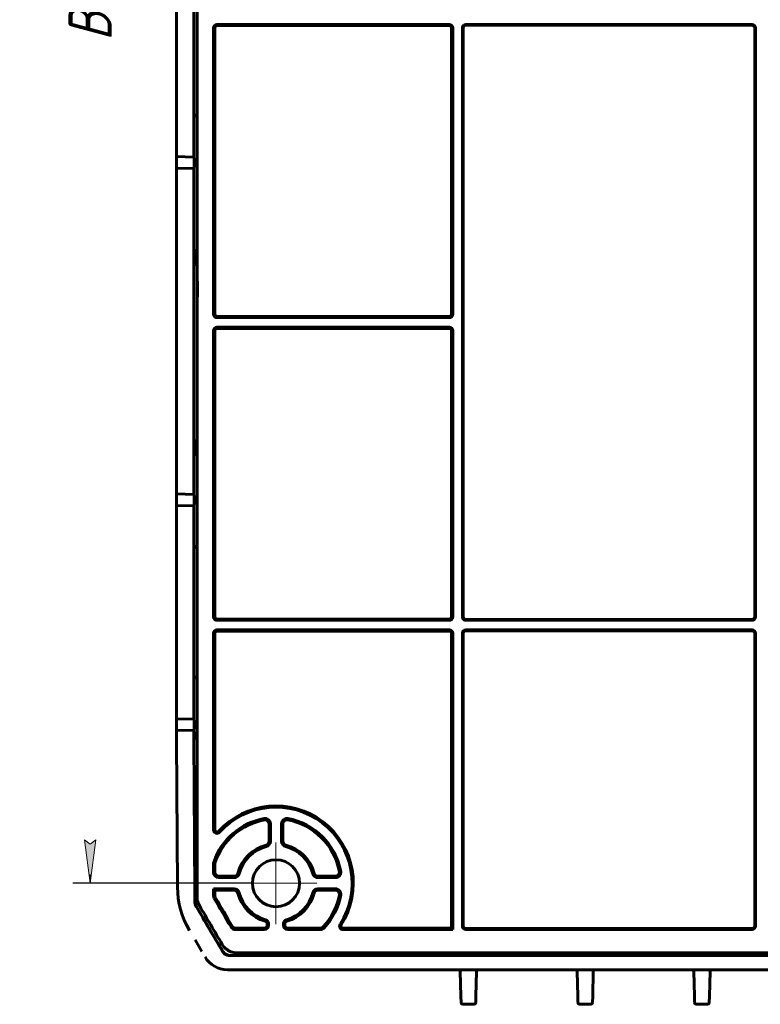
# Model space of a CAD drawing. Header units: millimetres. Extents: x 0 to 841, y 0 to 594.
# Tile 25 of 29: x 529 to 614, y 181 to 294. Entities that reach past the tile are written whole.
import ezdxf

# ---------------------------------------------------------------- set-up
doc = ezdxf.new("R2010")
doc.units = ezdxf.units.MM
for name, pattern in [('K5LT_AXLED', [19.5, 15, -1.5, 1.5, -1.5]), ('K5LT_BASIC', [0]), ('K5LT_THIN', [0])]:
    doc.linetypes.add(name, pattern=pattern)
doc.layers.add('Системный слой', color=7, linetype='Continuous')
doc.styles.add('KDIMTEXTSTYLE', font='GOST_AU.SHX', dxfattribs={"width": 0.96, "oblique": 15, "height": 5})
doc.dimstyles.new('KDIMSTYLE (1.00)', dxfattribs={"dimtxt": 5, "dimasz": 1, "dimexe": 2, "dimexo": 0, "dimgap": 1, "dimtad": 1, "dimtxsty": 'KDIMTEXTSTYLE', "dimsah": 1, "dimcen": 0, "dimdle": 1, "dimadec": 0, "dimazin": 0, "dimtfac": 0.667, "dimtmove": 0, "dimatfit": 3, "dimfxl": 1, "dimtvp": 1, "dimtolj": 1, "dimtzin": 0, "dimarcsym": 0})

# ---------------------------------------------------------------- blocks, each defined once
blk = doc.blocks.new('U5')
at = {"layer": 'Системный слой', "color": 150, "linetype": 'K5LT_BASIC', "lineweight": 60, "true_color": 0x0080ff}
for p, q in [((548.92, 211.85), (548.79, 211.54)), ((549.04, 212.15), (548.92, 211.85)), ((548.79, 211.54), (548.67, 211.24))]:
    blk.add_line(p, q, dxfattribs=at)
blk = doc.blocks.new('U11')
at = {"layer": 'Системный слой', "color": 150, "linetype": 'K5LT_BASIC', "lineweight": 60, "true_color": 0x0080ff}
for start, end in [(134.2411, 178.4403), (178.4403, 178.5), (90, 133.5388)]:
    blk.add_arc((581.56, 184.44), 0.2, start, end, dxfattribs=at)
blk = doc.blocks.new('U13')
at = {"layer": 'Системный слой', "color": 150, "linetype": 'K5LT_BASIC', "lineweight": 60, "true_color": 0x0080ff}
for p, q in [((594.89, 184.54), (594.86, 184.44)), ((594.86, 184.44), (594.86, 184.44)), ((594.96, 184.61), (594.89, 184.54)), ((595.06, 184.64), (594.96, 184.61))]:
    blk.add_line(p, q, dxfattribs=at)
blk = doc.blocks.new('U14')
at = {"layer": 'Системный слой', "color": 150, "linetype": 'K5LT_BASIC', "lineweight": 60, "true_color": 0x0080ff}
for p, q in [((548.7, 233.47), (548.7, 233.52)), ((548.7, 218.42), (548.7, 218.47))]:
    blk.add_line(p, q, dxfattribs=at)
blk = doc.blocks.new('U15')
at = {"layer": 'Системный слой', "color": 150, "linetype": 'K5LT_BASIC', "lineweight": 60, "true_color": 0x0080ff}
for p, q in [((581.39, 184.54), (581.36, 184.44)), ((581.36, 184.44), (581.36, 184.44)), ((581.46, 184.61), (581.39, 184.54)), ((581.56, 184.64), (581.46, 184.61))]:
    blk.add_line(p, q, dxfattribs=at)
blk = doc.blocks.new('U21')
at = {"layer": 'Системный слой', "color": 150, "linetype": 'K5LT_BASIC', "lineweight": 60, "true_color": 0x0080ff}
for p, q in [((549.01, 267.84), (548.98, 267.84)), ((548.98, 267.84), (548.98, 267.84)), ((549.04, 267.84), (549.01, 267.84))]:
    blk.add_line(p, q, dxfattribs=at)
blk = doc.blocks.new('U23')
at = {"layer": 'Системный слой', "color": 150, "linetype": 'K5LT_BASIC', "lineweight": 60, "true_color": 0x0080ff}
for start, end in [(134.2411, 178.4407), (178.4407, 178.5), (90, 133.5388)]:
    blk.add_arc((595.06, 184.44), 0.2, start, end, dxfattribs=at)
blk = doc.blocks.new('U24')
at = {"layer": 'Системный слой', "color": 150, "linetype": 'K5LT_BASIC', "lineweight": 60, "true_color": 0x0080ff}
for start, end in [(46.3652, 90), (2.2325, 45.0601), (1.5, 2.2003), (2.2003, 2.2325)]:
    blk.add_arc((592.78, 184.44), 0.2, start, end, dxfattribs=at)
blk = doc.blocks.new('U25')
at = {"layer": 'Системный слой', "color": 150, "linetype": 'K5LT_BASIC', "lineweight": 60, "true_color": 0x0080ff}
for p, q in [((548.74, 205.74), (548.74, 205.78)), ((548.75, 205.71), (548.74, 205.74)), ((548.75, 205.69), (548.75, 205.71)), ((548.75, 205.68), (548.75, 205.69)), ((548.75, 205.67), (548.75, 205.68)), ((548.75, 205.68), (548.75, 205.68)), ((548.77, 205.62), (548.75, 205.67)), ((548.75, 205.67), (548.75, 205.67)), ((548.75, 205.67), (548.75, 205.67)), ((548.75, 205.67), (548.75, 205.67)), ((548.75, 205.67), (548.75, 205.67)), ((548.79, 205.56), (548.77, 205.62)), ((548.81, 205.54), (548.79, 205.56)), ((548.81, 205.53), (548.81, 205.54)), ((548.82, 205.52), (548.81, 205.53)), ((548.86, 205.46), (548.82, 205.52)), ((548.82, 205.52), (548.82, 205.52)), ((548.89, 205.42), (548.86, 205.46)), ((548.91, 205.41), (548.89, 205.42)), ((548.92, 205.4), (548.91, 205.41)), ((548.93, 205.39), (548.92, 205.4)), ((549.04, 205.32), (548.93, 205.39)), ((548.93, 205.39), (548.93, 205.39))]:
    blk.add_line(p, q, dxfattribs=at)
blk = doc.blocks.new('U28')
at = {"layer": 'Системный слой', "color": 150, "linetype": 'K5LT_BASIC', "lineweight": 60, "true_color": 0x0080ff}
for start, end in [(90.0169, 178.3081), (178.3081, 178.4398), (178.4398, 178.5)]:
    blk.add_arc((581.56, 184.44), 0.2, start, end, dxfattribs=at)
blk = doc.blocks.new('U31')
at = {"layer": 'Системный слой', "color": 150, "linetype": 'K5LT_BASIC', "lineweight": 60, "true_color": 0x0080ff}
for start, end in [(90, 178.3081), (178.3081, 178.4398), (178.4398, 178.5)]:
    blk.add_arc((595.06, 184.44), 0.2, start, end, dxfattribs=at)
blk = doc.blocks.new('U32')
at = {"layer": 'Системный слой', "color": 150, "linetype": 'K5LT_BASIC', "lineweight": 60, "true_color": 0x0080ff}
for start, end in [(90, 178.4398), (178.4398, 178.5)]:
    blk.add_arc((608.56, 184.44), 0.2, start, end, dxfattribs=at)
blk = doc.blocks.new('U41')
at = {"layer": 'Системный слой', "color": 150, "linetype": 'K5LT_BASIC', "lineweight": 60, "true_color": 0x0080ff}
for start, end in [(46.3652, 90), (2.2325, 45.0601), (1.5, 2.2004), (2.2004, 2.2325)]:
    blk.add_arc((606.28, 184.44), 0.2, start, end, dxfattribs=at)
blk = doc.blocks.new('U44')
at = {"layer": 'Системный слой', "color": 150, "linetype": 'K5LT_BASIC', "lineweight": 60, "true_color": 0x0080ff}
for p, q in [((594.87, 184.5), (594.86, 184.45)), ((594.89, 184.54), (594.87, 184.5)), ((594.92, 184.58), (594.89, 184.54))]:
    blk.add_line(p, q, dxfattribs=at)
blk = doc.blocks.new('U45')
at = {"layer": 'Системный слой', "color": 150, "linetype": 'K5LT_BASIC', "lineweight": 60, "true_color": 0x0080ff}
for p, q in [((548.7, 298.52), (548.7, 298.47)), ((548.7, 283.47), (548.7, 283.42))]:
    blk.add_line(p, q, dxfattribs=at)
blk = doc.blocks.new('U52')
at = {"layer": 'Системный слой', "color": 150, "linetype": 'K5LT_BASIC', "lineweight": 60, "true_color": 0x0080ff}
for p, q in [((581.37, 184.5), (581.36, 184.45)), ((581.39, 184.54), (581.37, 184.5)), ((581.42, 184.58), (581.39, 184.54))]:
    blk.add_line(p, q, dxfattribs=at)
blk = doc.blocks.new('U57')
at = {"layer": 'Системный слой', "color": 150, "linetype": 'K5LT_BASIC', "lineweight": 60, "true_color": 0x0080ff}
for p, q in [((608.39, 184.54), (608.36, 184.44)), ((608.36, 184.44), (608.36, 184.44)), ((608.46, 184.61), (608.39, 184.54)), ((608.56, 184.64), (608.46, 184.61))]:
    blk.add_line(p, q, dxfattribs=at)
blk = doc.blocks.new('U58')
at = {"layer": 'Системный слой', "color": 150, "linetype": 'K5LT_BASIC', "lineweight": 60, "true_color": 0x0080ff}
for p, q in [((566.56, 186.44), (566.45, 186.59)), ((566.91, 186.3), (566.56, 186.44))]:
    blk.add_line(p, q, dxfattribs=at)
blk = doc.blocks.new('U65')
at = {"layer": 'Системный слой', "color": 30, "linetype": 'K5LT_AXLED', "lineweight": 18, "true_color": 0xff8000}
for q in [(558.17, 199.36), (553.45, 194.64), (558.17, 189.92), (562.89, 194.64)]:
    blk.add_line((558.17, 194.64), q, dxfattribs=at)
blk = doc.blocks.new('KDIMARROW_01')
at = {"layer": 'Системный слой'}
blk.add_hatch(color=0, dxfattribs=at).paths.add_polyline_path([(-5, -0.66), (0, 0), (-5, 0.66), (-4.5, 0)])
at = {"layer": 'Системный слой', "color": 0, "linetype": 'K5LT_THIN', "lineweight": 18}
for p, q in [((-4.5, 0), (-5, 0.66)), ((-5, 0.66), (0, 0)), ((0, 0), (-5, -0.66)), ((-5, -0.66), (-4.5, 0)), ((0, 0), (-1, 0))]:
    blk.add_line(p, q, dxfattribs=at)

msp = doc.modelspace()

# ---------------------------------------------------------------- linework, layer by layer
at = {"layer": 'Системный слой', "color": 150, "linetype": 'K5LT_BASIC', "lineweight": 60, "true_color": 0x0080ff}
for p, q in [((549.045, 193.058), (549.045, 371.52)), ((546.67, 278.657), (546.67, 303.281)), ((548.67, 278.604), (548.67, 303.333)), ((548.684, 283.419), (548.684, 298.519)), ((551.345, 293.941), (578.22, 293.941)), ((551.345, 293.801), (578.22, 293.801)), ((580.12, 293.941), (613.22, 293.941)), ((580.12, 293.839), (613.22, 293.839)), ((550.944, 293.539), (550.944, 260.439)), ((551.083, 260.439), (551.083, 293.539)), ((578.481, 293.539), (578.481, 260.439)), ((578.621, 293.539), (578.621, 260.439)), ((579.719, 225.439), (579.719, 293.539)), ((579.82, 225.439), (579.82, 293.539)), ((613.52, 293.539), (613.52, 225.439)), ((613.621, 293.539), (613.621, 225.439)), ((548.67, 283.469), (549.045, 283.469)), ((548.696, 283.219), (548.685, 283.219)), ((546.67, 278.657), (546.67, 278.425)), ((546.67, 278.657), (548.67, 278.604)), ((546.67, 278.225), (546.67, 278.425)), ((546.67, 278.225), (546.67, 277.713)), ((548.67, 278.604), (548.711, 278.372)), ((548.712, 278.173), (548.712, 277.765)), ((546.67, 277.513), (546.67, 277.713)), ((546.67, 277.513), (546.67, 277.281)), ((548.67, 277.333), (546.67, 277.281)), ((546.67, 239.657), (546.67, 277.281)), ((548.711, 277.565), (548.67, 277.333)), ((548.67, 239.604), (548.67, 277.333)), ((548.976, 267.838), (548.776, 267.764)), ((548.776, 267.564), (548.776, 266.422)), ((548.984, 266.145), (548.776, 266.222)), ((549.07, 266.144), (549.086, 262.434)), ((551.345, 260.178), (578.22, 260.178)), ((551.345, 260.038), (578.22, 260.038)), ((550.944, 258.539), (550.944, 225.439)), ((551.083, 225.439), (551.083, 258.539)), ((578.22, 258.941), (551.345, 258.941)), ((578.22, 258.801), (551.345, 258.801)), ((578.481, 258.539), (578.481, 225.439)), ((578.621, 258.539), (578.621, 225.439)), ((548.776, 245.781), (549.045, 245.881)), ((548.776, 244.439), (548.776, 245.581)), ((548.776, 244.239), (549.045, 244.139)), ((548.67, 239.604), (546.67, 239.657)), ((546.67, 239.657), (546.67, 239.425)), ((546.67, 239.225), (546.67, 239.425)), ((546.67, 239.225), (546.67, 238.713)), ((548.67, 239.604), (548.711, 239.372)), ((548.712, 239.173), (548.712, 238.765)), ((546.67, 238.513), (546.67, 238.713)), ((546.67, 238.513), (546.67, 238.281)), ((546.67, 238.281), (548.67, 238.333)), ((546.67, 213.657), (546.67, 238.281)), ((548.711, 238.565), (548.67, 238.333)), ((548.67, 213.604), (548.67, 238.333)), ((549.045, 233.469), (548.67, 233.469)), ((548.684, 233.519), (548.684, 218.419)), ((548.696, 233.718), (548.685, 233.718)), ((551.345, 225.178), (578.22, 225.178)), ((551.345, 225.038), (578.22, 225.038)), ((580.12, 225.139), (613.22, 225.139)), ((580.12, 225.038), (613.22, 225.038)), ((550.944, 223.539), (550.944, 200.809)), ((551.083, 200.809), (551.083, 223.539)), ((578.22, 223.941), (551.345, 223.941)), ((578.22, 223.801), (551.345, 223.801)), ((578.481, 223.539), (578.481, 189.428)), ((578.621, 223.539), (578.621, 189.288)), ((579.719, 189.689), (579.719, 223.539)), ((579.82, 189.689), (579.82, 223.539)), ((613.22, 223.941), (580.12, 223.941)), ((613.22, 223.839), (580.12, 223.839)), ((613.52, 223.539), (613.52, 189.689)), ((613.621, 223.539), (613.621, 189.689)), ((549.045, 218.469), (548.67, 218.469)), ((548.685, 218.219), (548.696, 218.219)), ((546.67, 213.657), (546.67, 213.425)), ((548.67, 213.604), (546.67, 213.657)), ((546.67, 213.225), (546.67, 213.425)), ((546.67, 213.225), (546.67, 212.713)), ((548.67, 213.604), (548.711, 213.372)), ((548.712, 213.173), (548.712, 212.765)), ((546.67, 212.513), (546.67, 212.713)), ((546.67, 212.513), (546.67, 212.281)), ((546.67, 212.281), (548.67, 212.333)), ((546.67, 211.299), (546.67, 212.281)), ((548.711, 212.565), (548.67, 212.333)), ((548.67, 211.241), (548.67, 212.333)), ((546.782, 194.189), (546.67, 211.167)), ((548.67, 211.238), (548.67, 211.241)), ((548.742, 205.778), (548.85, 192.419)), ((557.364, 201.527), (557.364, 199.481)), ((557.521, 201.527), (557.521, 199.481)), ((558.819, 199.481), (558.819, 201.527)), ((558.976, 199.481), (558.976, 201.527)), ((550.944, 196.9), (550.944, 195.889)), ((551.101, 195.889), (551.101, 196.9)), ((553.329, 195.445), (551.545, 195.445)), ((553.329, 195.288), (551.545, 195.288)), ((565.057, 195.445), (563.011, 195.445)), ((565.057, 195.288), (563.011, 195.288)), ((550.944, 193.991), (551.101, 193.833)), ((550.944, 193.991), (550.944, 193.195)), ((550.944, 193.991), (553.329, 193.991)), ((551.101, 193.195), (551.101, 193.833)), ((551.101, 193.833), (553.329, 193.833)), ((563.011, 193.991), (565.057, 193.991)), ((563.011, 193.833), (565.057, 193.833)), ((556.82, 189.445), (553.486, 189.445)), ((553.486, 189.288), (556.82, 189.288)), ((557.164, 189.929), (557.164, 189.789)), ((557.321, 189.929), (557.321, 189.789)), ((559.019, 189.789), (559.019, 189.929)), ((559.176, 189.789), (559.176, 189.929)), ((563.312, 189.445), (559.52, 189.445)), ((559.52, 189.288), (563.312, 189.288)), ((578.481, 189.428), (565.925, 189.428)), ((565.925, 189.288), (578.621, 189.288)), ((578.481, 189.428), (578.621, 189.288)), ((613.22, 189.389), (580.12, 189.389)), ((580.12, 189.288), (613.22, 189.288)), ((548.807, 188.082), (549.585, 186.758)), ((552.841, 186.274), (675.499, 186.274)), ((552.865, 186.295), (566.909, 186.295)), ((674.67, 186.588), (553.669, 186.588)), ((571.104, 186.443), (571.103, 186.43)), ((571.104, 186.469), (571.104, 186.469)), ((571.104, 186.469), (571.104, 186.456)), ((571.104, 186.443), (571.104, 186.443)), ((571.106, 186.521), (571.105, 186.509)), ((571.105, 186.495), (571.105, 186.482)), ((571.105, 186.495), (571.105, 186.495)), ((571.106, 186.547), (571.106, 186.535)), ((571.106, 186.547), (571.106, 186.547)), ((571.106, 186.521), (571.106, 186.521)), ((571.107, 186.588), (571.107, 186.587)), ((571.107, 186.574), (571.107, 186.561)), ((571.107, 186.574), (571.107, 186.574)), ((571.3, 186.429), (587.223, 186.429)), ((587.223, 186.47), (571.301, 186.47)), ((571.301, 186.456), (587.223, 186.456)), ((587.223, 186.443), (571.301, 186.443)), ((571.302, 186.508), (587.223, 186.508)), ((587.223, 186.496), (571.302, 186.496)), ((571.302, 186.482), (587.223, 186.482)), ((587.223, 186.548), (571.303, 186.548)), ((571.303, 186.534), (587.223, 186.534)), ((587.223, 186.522), (571.303, 186.522)), ((571.304, 186.586), (587.223, 186.586)), ((587.223, 186.574), (571.304, 186.574)), ((571.304, 186.56), (587.223, 186.56)), ((581.163, 186.364), (581.162, 186.352)), ((581.162, 186.338), (581.162, 186.338)), ((581.162, 186.338), (581.162, 186.324)), ((581.163, 186.39), (581.163, 186.39)), ((581.163, 186.39), (581.163, 186.378)), ((581.163, 186.364), (581.163, 186.364)), ((581.164, 186.416), (581.164, 186.416)), ((581.164, 186.416), (581.164, 186.404)), ((587.223, 186.323), (581.358, 186.323)), ((581.359, 186.351), (587.223, 186.351)), ((587.223, 186.339), (581.359, 186.339)), ((587.223, 186.391), (581.36, 186.391)), ((581.36, 186.377), (587.223, 186.377)), ((587.223, 186.365), (581.36, 186.365)), ((587.223, 186.417), (581.361, 186.417)), ((581.361, 186.403), (587.223, 186.403)), ((587.42, 186.587), (587.42, 186.588)), ((587.42, 186.574), (587.42, 186.574)), ((587.42, 186.561), (587.42, 186.574)), ((587.42, 186.535), (587.42, 186.547)), ((587.42, 186.547), (587.42, 186.547)), ((587.42, 186.509), (587.42, 186.521)), ((587.42, 186.521), (587.42, 186.521)), ((587.42, 186.482), (587.42, 186.495)), ((587.42, 186.495), (587.42, 186.495)), ((587.42, 186.456), (587.42, 186.469)), ((587.42, 186.469), (587.42, 186.469)), ((587.42, 186.443), (587.42, 186.443)), ((587.42, 186.43), (587.42, 186.443)), ((587.42, 186.416), (587.42, 186.416)), ((587.42, 186.404), (587.42, 186.416)), ((587.42, 186.378), (587.42, 186.39)), ((587.42, 186.39), (587.42, 186.39)), ((587.42, 186.352), (587.42, 186.364)), ((587.42, 186.364), (587.42, 186.364)), ((587.42, 186.338), (587.42, 186.338)), ((587.42, 186.324), (587.42, 186.338)), ((590.92, 186.588), (590.92, 186.587)), ((590.92, 186.574), (590.92, 186.561)), ((590.92, 186.574), (590.92, 186.574)), ((590.92, 186.547), (590.92, 186.547)), ((590.92, 186.547), (590.92, 186.535)), ((590.92, 186.521), (590.92, 186.521)), ((590.92, 186.521), (590.92, 186.509)), ((590.92, 186.495), (590.92, 186.482)), ((590.92, 186.495), (590.92, 186.495)), ((590.92, 186.469), (590.92, 186.456)), ((590.92, 186.469), (590.92, 186.469)), ((590.92, 186.443), (590.92, 186.443)), ((590.92, 186.443), (590.92, 186.43)), ((590.92, 186.416), (590.92, 186.416)), ((590.92, 186.416), (590.92, 186.404)), ((590.92, 186.39), (590.92, 186.39)), ((590.92, 186.39), (590.92, 186.378)), ((590.92, 186.364), (590.92, 186.364)), ((590.92, 186.364), (590.92, 186.352)), ((590.92, 186.338), (590.92, 186.324)), ((590.92, 186.338), (590.92, 186.338)), ((591.117, 186.586), (612.224, 186.586)), ((612.224, 186.574), (591.117, 186.574)), ((591.117, 186.56), (612.225, 186.56)), ((612.225, 186.548), (591.117, 186.548)), ((591.117, 186.534), (612.225, 186.534)), ((612.226, 186.522), (591.117, 186.522)), ((591.117, 186.508), (612.226, 186.508)), ((612.227, 186.496), (591.117, 186.496)), ((591.117, 186.482), (612.227, 186.482)), ((612.227, 186.47), (591.117, 186.47)), ((591.117, 186.456), (612.228, 186.456)), ((612.228, 186.443), (591.117, 186.443)), ((591.117, 186.429), (612.228, 186.429)), ((612.229, 186.417), (591.117, 186.417)), ((591.117, 186.403), (612.229, 186.403)), ((612.229, 186.391), (591.117, 186.391)), ((591.117, 186.377), (612.23, 186.377)), ((612.23, 186.365), (591.117, 186.365)), ((591.117, 186.351), (612.23, 186.351)), ((612.231, 186.339), (591.117, 186.339)), ((612.231, 186.323), (591.117, 186.323)), ((612.421, 186.588), (612.421, 186.587)), ((612.421, 186.574), (612.422, 186.561)), ((612.421, 186.574), (612.421, 186.574)), ((612.422, 186.547), (612.422, 186.535)), ((612.422, 186.547), (612.422, 186.547)), ((612.423, 186.521), (612.423, 186.521)), ((612.423, 186.521), (612.423, 186.509)), ((612.423, 186.495), (612.424, 186.482)), ((612.423, 186.495), (612.423, 186.495)), ((612.424, 186.469), (612.424, 186.469)), ((612.424, 186.469), (612.425, 186.456)), ((612.425, 186.443), (612.425, 186.43)), ((612.425, 186.443), (612.425, 186.443)), ((612.426, 186.416), (612.426, 186.416)), ((612.426, 186.416), (612.426, 186.404)), ((612.426, 186.39), (612.426, 186.39)), ((612.426, 186.39), (612.427, 186.378)), ((612.427, 186.364), (612.427, 186.352)), ((612.427, 186.364), (612.427, 186.364)), ((612.428, 186.338), (612.428, 186.338)), ((612.428, 186.338), (612.428, 186.324)), ((552.547, 184.639), (675.793, 184.639)), ((579.42, 184.639), (579.419, 184.639)), ((579.552, 181.594), (579.477, 184.445)), ((581.362, 184.445), (581.288, 181.594)), ((581.421, 184.639), (581.419, 184.639)), ((592.92, 184.639), (592.919, 184.639)), ((593.052, 181.594), (592.977, 184.445)), ((594.862, 184.445), (594.788, 181.594)), ((606.552, 181.594), (606.477, 184.445)), ((608.362, 184.445), (608.288, 181.594)), ((608.421, 184.639), (608.419, 184.639)), ((579.572, 180.834), (579.552, 181.594)), ((581.288, 181.594), (581.268, 180.834)), ((593.072, 180.834), (593.052, 181.594)), ((594.788, 181.594), (594.768, 180.834)), ((606.572, 180.834), (606.552, 181.594)), ((608.288, 181.594), (608.268, 180.834)), ((579.567, 181), (579.572, 180.834)), ((581.068, 180.639), (579.772, 180.639)), ((581.268, 180.834), (581.272, 181)), ((593.067, 181), (593.072, 180.834)), ((594.568, 180.639), (593.272, 180.639)), ((594.768, 180.834), (594.772, 181)), ((606.567, 181), (606.572, 180.834)), ((608.068, 180.639), (606.772, 180.639)), ((608.268, 180.834), (608.272, 181))]:
    msp.add_line(p, q, dxfattribs=at)
for centre, radius, start, end in [((551.345, 293.539), 0.401, 90, 180), ((551.345, 293.539), 0.262, 90, 180), ((578.22, 293.539), 0.401, 0, 90), ((578.22, 293.539), 0.262, 0, 90), ((580.12, 293.539), 0.401, 90, 180), ((580.12, 293.539), 0.3, 90, 180), ((613.22, 293.539), 0.401, 0, 90), ((613.22, 293.539), 0.3, 0, 90), ((551.345, 260.439), 0.401, 180, 270), ((551.345, 260.439), 0.262, 180, 270), ((578.22, 260.439), 0.262, 270, 0), ((578.22, 260.439), 0.401, 270, 0), ((551.345, 258.539), 0.401, 90, 180), ((551.345, 258.539), 0.262, 90, 180), ((578.22, 258.539), 0.401, 0, 90), ((578.22, 258.539), 0.262, 0, 90), ((551.345, 225.439), 0.401, 180, 270), ((551.345, 225.439), 0.262, 180, 270), ((578.22, 225.439), 0.401, 270, 0), ((578.22, 225.439), 0.262, 270, 0), ((580.12, 225.439), 0.401, 180, 270), ((580.12, 225.439), 0.3, 180, 270), ((613.22, 225.439), 0.401, 270, 0), ((613.22, 225.439), 0.3, 270, 0), ((551.345, 223.539), 0.401, 90, 180), ((551.345, 223.539), 0.262, 90, 180), ((578.22, 223.539), 0.401, 0, 90), ((578.22, 223.539), 0.262, 0, 90), ((580.12, 223.539), 0.401, 90, 180), ((580.12, 223.539), 0.3, 90, 180), ((613.22, 223.539), 0.401, 0, 90), ((613.22, 223.539), 0.3, 0, 90), ((558.17, 194.639), 8.938, 327.44945, 137.88906), ((558.17, 194.639), 8.799, 327.44945, 137.88906), ((558.17, 194.639), 7.601, 100.28656, 161.1608), ((558.17, 194.639), 7.444, 100.28656, 161.1608), ((556.92, 201.527), 0.601, 0, 100.28656), ((556.92, 201.527), 0.444, 0, 100.28656), ((559.42, 201.527), 0.601, 79.71344, 180), ((559.42, 201.527), 0.444, 79.71344, 180), ((558.17, 194.639), 7.444, 10.28656, 79.71344), ((558.17, 194.639), 7.601, 10.28656, 79.71344), ((551.345, 200.809), 0.401, 180, 317.88906), ((551.345, 200.809), 0.262, 180, 317.88906), ((556.92, 199.481), 0.444, 284.47751, 0), ((556.92, 199.481), 0.601, 284.47751, 0), ((559.42, 199.481), 0.601, 180, 255.52249), ((559.42, 199.481), 0.444, 180, 255.52249), ((558.17, 194.639), 4.556, 104.47751, 165.52249), ((558.17, 194.639), 4.399, 104.47751, 165.52249), ((558.17, 194.639), 4.399, 14.47751, 75.52249), ((558.17, 194.639), 4.556, 14.47751, 75.52249), ((551.545, 196.9), 0.601, 161.1608, 180), ((551.545, 196.9), 0.444, 161.1608, 180), ((558.17, 194.639), 2.721, 90, 180), ((558.17, 194.639), 2.721, 180, 90), ((551.545, 195.889), 0.601, 180, 270), ((551.545, 195.889), 0.444, 180, 270), ((565.057, 195.889), 0.601, 270, 10.28656), ((565.057, 195.889), 0.444, 270, 10.28656), ((553.329, 195.889), 0.444, 270, 345.52249), ((553.329, 195.889), 0.601, 270, 345.52249), ((563.011, 195.889), 0.601, 194.47751, 270), ((563.011, 195.889), 0.444, 194.47751, 270), ((553.329, 193.389), 0.601, 14.47751, 90), ((553.329, 193.389), 0.444, 14.47751, 90), ((563.011, 193.389), 0.601, 90, 165.52249), ((563.011, 193.389), 0.444, 90, 165.52249), ((565.057, 193.389), 0.601, 349.71344, 90), ((565.057, 193.389), 0.444, 349.71344, 90), ((551.545, 193.195), 0.601, 180, 210.41396), ((551.545, 193.195), 0.444, 180, 210.41396), ((558.17, 194.639), 4.556, 194.47751, 254.00758), ((558.17, 194.639), 4.399, 194.47751, 254.00758), ((558.17, 194.639), 4.399, 285.99242, 345.52249), ((558.17, 194.639), 4.556, 285.99242, 345.52249), ((558.17, 194.639), 7.444, 317.26789, 349.71344), ((558.17, 194.639), 7.601, 317.26789, 349.71344), ((556.82, 189.929), 0.344, 0, 74.00758), ((556.82, 189.929), 0.501, 360, 74.00758), ((559.52, 189.929), 0.501, 105.99242, 180), ((559.52, 189.929), 0.344, 105.99242, 180), ((553.486, 189.889), 0.601, 210.43903, 270), ((553.486, 189.889), 0.444, 210.43903, 270), ((556.82, 189.789), 0.344, 270, 0), ((556.82, 189.789), 0.501, 270, 0), ((559.52, 189.789), 0.501, 180, 270), ((559.52, 189.789), 0.344, 180, 270), ((563.312, 189.889), 0.444, 270, 317.26789), ((563.312, 189.889), 0.601, 270, 317.26789), ((565.925, 189.689), 0.401, 147.44945, 270), ((565.925, 189.689), 0.262, 147.44945, 270), ((580.12, 189.689), 0.401, 180, 270), ((580.12, 189.689), 0.3, 180, 270), ((613.22, 189.689), 0.401, 270, 0), ((613.22, 189.689), 0.3, 270, 0), ((552.547, 187.639), 3, 210.44852, 270), ((579.277, 184.439), 0.2, 1.5, 90), ((592.777, 184.439), 0.2, 1.5, 90), ((606.277, 184.439), 0.2, 1.5, 90), ((608.562, 184.439), 0.2, 90, 94.88916), ((579.772, 180.839), 0.2, 181.5, 270), ((581.068, 180.839), 0.2, 270, 358.5), ((593.272, 180.839), 0.2, 181.5, 270), ((594.568, 180.839), 0.2, 270, 358.5), ((606.772, 180.839), 0.2, 181.5, 270), ((608.068, 180.839), 0.2, 270, 358.5)]:
    msp.add_arc(centre, radius, start, end, dxfattribs=at)
for centre, major_axis, ratio, start_param, end_param in [((548.685, 283.419), (0, -0.2), 0.0046682, 4.712389, 6.2833075), ((548.696, 283.419), (0, 0.2), 0.0046676, 3.1417149, 4.711826), ((548.711, 278.172), (0, 0.2), 0.0046677, 4.7129375, 6.2568863), ((548.711, 277.765), (0, -0.2), 0.0046677, 0.026299, 1.5702478), ((548.776, 267.564), (0, -0.2), 0.0046682, 3.1433217, 4.7123727), ((548.776, 266.422), (0, 0.2), 0.0046682, 1.5708126, 3.1398636), ((548.776, 245.581), (0, -0.2), 0.0046682, 3.1433217, 4.7123727), ((548.776, 244.439), (0, 0.2), 0.0046682, 1.5708126, 3.1398636), ((548.711, 239.172), (0, -0.2), 0.0046677, 1.5713448, 3.1152937), ((548.711, 238.765), (0, 0.2), 0.0046677, 3.1678916, 4.7118405), ((548.685, 233.519), (0, -0.2), 0.0046682, 3.1414704, 4.712389), ((548.696, 233.518), (0, 0.2), 0.0046676, 4.712952, 6.2830631), ((548.685, 218.419), (0, -0.2), 0.0046682, 4.712389, 6.2833075), ((548.696, 218.419), (0, -0.2), 0.0046676, 0.0001222, 1.5702333), ((548.711, 213.172), (0, -0.2), 0.0046677, 1.5713448, 3.1152937), ((548.711, 212.765), (0, 0.2), 0.0046677, 3.1678916, 4.7118405), ((571.306, 186.43), (-0.203, 0), 0.0034891, 6.2830936, 7.8238203), ((571.307, 186.469), (0.203, 0), 0.0034891, 1.6009523, 3.1415017), ((571.307, 186.456), (-0.203, 0), 0.0034891, 6.2830936, 7.8238203), ((571.307, 186.443), (0.203, 0), 0.0034891, 1.6009523, 3.1415017), ((571.308, 186.509), (-0.203, 0), 0.0034891, 6.2830936, 7.8238203), ((571.308, 186.495), (0.203, 0), 0.0034891, 1.6009523, 3.1415017), ((571.308, 186.482), (-0.203, 0), 0.0034891, 6.2830936, 7.8238203), ((571.309, 186.547), (-0.203, 0), 0.0034891, 4.7425449, 6.2830943), ((571.309, 186.535), (0.203, 0), 0.0034891, 3.1415009, 4.6822277), ((571.309, 186.521), (0.203, 0), 0.0034891, 1.6009523, 3.1415017), ((571.311, 186.587), (-0.203, 0), 0.0034891, 6.2830936, 7.8238203), ((571.31, 186.574), (0.203, 0), 0.0034891, 1.6009523, 3.1415017), ((571.31, 186.561), (-0.203, 0), 0.0034891, 6.2830936, 7.8238203), ((581.365, 186.352), (-0.203, 0), 0.0034891, 6.2830936, 7.8238203), ((581.365, 186.338), (0.203, 0), 0.0034891, 1.6009523, 3.1415017), ((581.365, 186.324), (0.203, 0), 0.0034891, 3.1415009, 4.6822277), ((581.366, 186.39), (0.203, 0), 0.0034891, 1.6009523, 3.1415017), ((581.366, 186.378), (-0.203, 0), 0.0034891, 6.2830936, 7.8238203), ((581.366, 186.364), (0.203, 0), 0.0034891, 1.6009523, 3.1415017), ((581.367, 186.416), (0.203, 0), 0.0034891, 1.6009523, 3.1415017), ((581.367, 186.404), (-0.203, 0), 0.0034891, 6.2830936, 7.8238203), ((587.217, 186.587), (-0.203, 0), 0.0034891, 1.600955, 3.141593), ((587.217, 186.574), (0.203, 0), 0.0034891, 0, 1.5406377), ((587.217, 186.561), (-0.203, 0), 0.0034891, 1.600955, 3.141593), ((587.217, 186.547), (0.203, 0), 0.0034891, 0, 1.5406377), ((587.217, 186.535), (-0.203, 0), 0.0034891, 1.600955, 3.141593), ((587.217, 186.521), (0.203, 0), 0.0034891, 0, 1.5406377), ((587.217, 186.509), (-0.203, 0), 0.0034891, 1.600955, 3.141593), ((587.217, 186.495), (0.203, 0), 0.0034891, 0, 1.5406377), ((587.217, 186.482), (-0.203, 0), 0.0034891, 1.600955, 3.141593), ((587.217, 186.469), (0.203, 0), 0.0034891, 0, 1.5406377), ((587.217, 186.456), (-0.203, 0), 0.0034891, 1.600955, 3.141593), ((587.217, 186.443), (0.203, 0), 0.0034891, 0, 1.5406377), ((587.217, 186.43), (-0.203, 0), 0.0034891, 1.600955, 3.141593), ((587.217, 186.416), (0.203, 0), 0.0034891, 0, 1.5406377), ((587.217, 186.404), (-0.203, 0), 0.0034891, 1.600955, 3.141593), ((587.217, 186.39), (0.203, 0), 0.0034891, 0, 1.5406377), ((587.217, 186.378), (-0.203, 0), 0.0034891, 1.600955, 3.141593), ((587.217, 186.364), (0.203, 0), 0.0034891, 0, 1.5406377), ((587.217, 186.352), (-0.203, 0), 0.0034891, 1.600955, 3.141593), ((587.217, 186.338), (0.203, 0), 0.0034891, 0, 1.5406377), ((587.217, 186.324), (-0.203, 0), 0.0034891, 1.600955, 3.141593), ((591.123, 186.587), (-0.203, 0), 0.0034891, 0, 1.5406377), ((591.123, 186.574), (0.203, 0), 0.0034891, 1.600955, 3.141593), ((591.123, 186.561), (-0.203, 0), 0.0034891, 0, 1.5406377), ((591.123, 186.547), (0.203, 0), 0.0034891, 1.600955, 3.141593), ((591.123, 186.535), (-0.203, 0), 0.0034891, 0, 1.5406377), ((591.123, 186.521), (0.203, 0), 0.0034891, 1.600955, 3.141593), ((591.123, 186.509), (-0.203, 0), 0.0034891, 0, 1.5406377), ((591.123, 186.495), (0.203, 0), 0.0034891, 1.600955, 3.141593), ((591.123, 186.482), (-0.203, 0), 0.0034891, 0, 1.5406377), ((591.123, 186.469), (0.203, 0), 0.0034891, 1.600955, 3.141593), ((591.123, 186.456), (-0.203, 0), 0.0034891, 0, 1.5406377), ((591.123, 186.443), (0.203, 0), 0.0034891, 1.600955, 3.141593), ((591.123, 186.43), (-0.203, 0), 0.0034891, 0, 1.5406377), ((591.123, 186.416), (0.203, 0), 0.0034891, 1.600955, 3.141593), ((591.123, 186.404), (-0.203, 0), 0.0034891, 0, 1.5406377), ((591.123, 186.39), (0.203, 0), 0.0034891, 1.600955, 3.141593), ((591.123, 186.378), (-0.203, 0), 0.0034891, 0, 1.5406377), ((591.123, 186.364), (0.203, 0), 0.0034891, 1.600955, 3.141593), ((591.123, 186.352), (-0.203, 0), 0.0034891, 0, 1.5406377), ((591.123, 186.338), (0.203, 0), 0.0034891, 1.600955, 3.141593), ((591.123, 186.324), (0.203, 0), 0.0034891, 3.1415923, 4.6822304), ((612.218, 186.587), (0.203, 0), 0.0034891, 4.7425503, 6.283277), ((612.218, 186.574), (-0.203, 0), 0.0034891, 3.1416837, 4.682233), ((612.219, 186.561), (0.203, 0), 0.0034891, 4.7425503, 6.283277), ((612.219, 186.547), (-0.203, 0), 0.0034891, 3.1416837, 4.682233), ((612.219, 186.535), (-0.203, 0), 0.0034891, 1.6009576, 3.1416844), ((612.22, 186.521), (-0.203, 0), 0.0034891, 3.1416837, 4.682233), ((612.22, 186.509), (0.203, 0), 0.0034891, 4.7425503, 6.283277), ((612.22, 186.495), (-0.203, 0), 0.0034891, 3.1416837, 4.682233), ((612.221, 186.482), (0.203, 0), 0.0034891, 4.7425503, 6.283277), ((612.221, 186.469), (-0.203, 0), 0.0034891, 3.1416837, 4.682233), ((612.221, 186.456), (0.203, 0), 0.0034891, 4.7425503, 6.283277), ((612.222, 186.443), (-0.203, 0), 0.0034891, 3.1416837, 4.682233), ((612.222, 186.43), (0.203, 0), 0.0034891, 4.7425503, 6.283277), ((612.222, 186.416), (-0.203, 0), 0.0034891, 3.1416837, 4.682233), ((612.223, 186.404), (0.203, 0), 0.0034891, 4.7425503, 6.283277), ((612.223, 186.39), (-0.203, 0), 0.0034891, 3.1416837, 4.682233), ((612.223, 186.378), (0.203, 0), 0.0034891, 4.7425503, 6.283277), ((612.224, 186.364), (-0.203, 0), 0.0034891, 3.1416837, 4.682233), ((612.224, 186.352), (0.203, 0), 0.0034891, 4.7425503, 6.283277), ((612.225, 186.338), (-0.203, 0), 0.0034891, 3.1416837, 4.682233), ((612.225, 186.324), (-0.203, 0), 0.0034891, 1.6009576, 3.1416844), ((579.677, 184.439), (0.187, -0.076), 0.9274777, 2.5106357, 3.5257865), ((581.162, 184.439), (-0.187, -0.076), 0.9274777, 2.7573988, 3.7725496), ((593.177, 184.439), (0.187, -0.076), 0.9274777, 2.5106357, 3.5257865), ((594.662, 184.439), (-0.187, -0.076), 0.9274777, 2.7573988, 3.7725496), ((606.677, 184.439), (0.187, -0.076), 0.9274777, 2.5106357, 3.5257865), ((608.162, 184.439), (-0.187, -0.076), 0.9274777, 2.7573988, 3.7725496)]:
    msp.add_ellipse(centre, major_axis=major_axis, ratio=ratio, start_param=start_param, end_param=end_param, dxfattribs=at)
for points, knots in [([(548.984, 266.145), (548.985, 266.145), (548.999, 266.145), (549.029, 266.144), (549.04, 266.144), (549.054, 266.144), (549.07, 266.144)], [0, 0, 0, 0, 0.7249296, 0.7249296, 0.7249296, 1, 1, 1, 1]), ([(548.931, 191.956), (548.874, 192.052), (548.834, 192.16), (548.812, 192.27), (548.8, 192.331), (548.794, 192.393), (548.794, 192.455)], [0, 0, 0, 0, 0.6451379, 0.6451379, 0.6451379, 1, 1, 1, 1]), ([(548.85, 192.419), (548.851, 192.307), (548.871, 192.194), (548.909, 192.089), (548.93, 192.031), (548.957, 191.974), (548.988, 191.921)], [0, 0, 0, 0, 0.6469488, 0.6469488, 0.6469488, 1, 1, 1, 1]), ([(549.045, 193.058), (549.045, 192.835), (549.083, 192.608), (549.157, 192.397), (549.2, 192.276), (549.255, 192.158), (549.32, 192.047)], [0, 0, 0, 0, 0.6370623, 0.6370623, 0.6370623, 1, 1, 1, 1]), ([(551.948, 187.573), (552.061, 187.381), (552.209, 187.205), (552.38, 187.061), (552.55, 186.916), (552.748, 186.799), (552.957, 186.72), (553.183, 186.633), (553.428, 186.588), (553.669, 186.588)], [0, 0, 0, 0, 0.3243952, 0.3243952, 0.3243952, 0.6488025, 0.6488025, 0.6488025, 1, 1, 1, 1]), ([(552.841, 186.274), (552.729, 186.274), (552.616, 186.294), (552.404, 186.368), (552.304, 186.424), (552.216, 186.494), (552.122, 186.569), (552.04, 186.663), (551.979, 186.768)], [0, 0, 0, 0, 0.3244246, 0.3244246, 0.6488493, 0.6488493, 0.6488493, 1, 1, 1, 1]), ([(552.003, 186.789), (552.06, 186.692), (552.134, 186.604), (552.305, 186.459), (552.404, 186.401), (552.508, 186.361), (552.621, 186.318), (552.744, 186.295), (552.865, 186.295)], [0, 0, 0, 0, 0.3244202, 0.3244202, 0.6488404, 0.6488404, 0.6488404, 1, 1, 1, 1]), ([(579.277, 184.639), (579.278, 184.639), (579.28, 184.639), (579.282, 184.639), (579.283, 184.639), (579.285, 184.639), (579.286, 184.639), (579.289, 184.639), (579.29, 184.639), (579.292, 184.639), (579.293, 184.639), (579.294, 184.639)], [0, 0, 0, 0, 0.4, 0.4, 0.8, 0.8, 1.2, 1.2, 1.6, 1.6, 2, 2, 2, 2]), ([(579.277, 184.639), (579.28, 184.639), (579.282, 184.639), (579.29, 184.639), (579.296, 184.639), (579.309, 184.637), (579.317, 184.636), (579.333, 184.632), (579.342, 184.629), (579.351, 184.625), (579.352, 184.625), (579.36, 184.621), (579.368, 184.618), (579.384, 184.609), (579.392, 184.604), (579.407, 184.592), (579.414, 184.586), (579.427, 184.573), (579.433, 184.565), (579.444, 184.55), (579.449, 184.542), (579.458, 184.525), (579.462, 184.517), (579.468, 184.5), (579.471, 184.491), (579.475, 184.473), (579.476, 184.464), (579.477, 184.451), (579.477, 184.448), (579.477, 184.445)], [0.1224503, 0.1224503, 0.1224503, 0.1224503, 0.4898011, 0.4898011, 1.3469529, 1.3469529, 2.5714556, 2.5714556, 3.9741555, 3.9741555, 4.0703657, 4.0703657, 5.4010288, 5.4010288, 6.8474175, 6.8474175, 8.3045513, 8.3045513, 9.7643038, 9.7643038, 11.2184052, 11.2184052, 12.6582219, 12.6582219, 14.0773343, 14.0773343, 15.4703399, 15.4703399, 16, 16, 16, 16]), ([(592.777, 184.639), (592.78, 184.639), (592.782, 184.639), (592.79, 184.639), (592.796, 184.639), (592.809, 184.637), (592.817, 184.636), (592.833, 184.632), (592.842, 184.629), (592.851, 184.625), (592.852, 184.625), (592.86, 184.621), (592.868, 184.618), (592.884, 184.609), (592.892, 184.604), (592.907, 184.592), (592.914, 184.586), (592.927, 184.573), (592.933, 184.565), (592.944, 184.55), (592.949, 184.542), (592.958, 184.525), (592.962, 184.517), (592.968, 184.5), (592.971, 184.491), (592.975, 184.473), (592.976, 184.464), (592.977, 184.452), (592.977, 184.45), (592.977, 184.447), (592.977, 184.446), (592.977, 184.445)], [0.1224503, 0.1224503, 0.1224503, 0.1224503, 0.4898011, 0.4898011, 1.3469529, 1.3469529, 2.5714556, 2.5714556, 3.9741555, 3.9741555, 4.070365, 4.070365, 5.4010288, 5.4010288, 6.8474175, 6.8474175, 8.3045513, 8.3045513, 9.7643038, 9.7643038, 11.2184052, 11.2184052, 12.658222, 12.658222, 14.0773344, 14.0773344, 15.4703399, 15.4703399, 15.8434098, 15.8434098, 16, 16, 16, 16]), ([(592.919, 184.581), (592.919, 184.581), (592.919, 184.581), (592.925, 184.575), (592.93, 184.569), (592.941, 184.555), (592.946, 184.547), (592.955, 184.53), (592.96, 184.521), (592.967, 184.503), (592.97, 184.493), (592.973, 184.479), (592.974, 184.474), (592.975, 184.468), (592.975, 184.467), (592.976, 184.465), (592.976, 184.464), (592.976, 184.463), (592.976, 184.463), (592.976, 184.462), (592.976, 184.461), (592.976, 184.461), (592.976, 184.46), (592.976, 184.459), (592.976, 184.459), (592.976, 184.458), (592.976, 184.458), (592.977, 184.457), (592.977, 184.457), (592.977, 184.456), (592.977, 184.456), (592.977, 184.455), (592.977, 184.455), (592.977, 184.453), (592.977, 184.452), (592.977, 184.451), (592.977, 184.45), (592.977, 184.448), (592.977, 184.448), (592.977, 184.447), (592.977, 184.447), (592.977, 184.447)], [0.4366608, 0.4366608, 0.4366608, 0.4366608, 0.4439104, 0.4439104, 2.8998642, 2.8998642, 6.0836203, 6.0836203, 9.4836203, 9.4836203, 12.8836203, 12.8836203, 14.5443917, 14.5443917, 14.9483539, 14.9483539, 15.1384602, 15.1384602, 15.3285714, 15.3285714, 15.4549138, 15.4549138, 15.5812561, 15.5812561, 15.7075985, 15.7075985, 15.8339408, 15.8339408, 15.9602832, 15.9602832, 16.0866256, 16.0866256, 16.2129679, 16.2129679, 16.5108979, 16.5108979, 16.8088278, 16.8088278, 16.9354058, 16.9354058, 16.9867962, 16.9867962, 16.9867962, 16.9867962]), ([(606.277, 184.639), (606.28, 184.639), (606.282, 184.639), (606.29, 184.639), (606.296, 184.639), (606.309, 184.637), (606.317, 184.636), (606.333, 184.632), (606.342, 184.629), (606.351, 184.625), (606.352, 184.625), (606.36, 184.621), (606.368, 184.618), (606.384, 184.609), (606.392, 184.604), (606.407, 184.592), (606.414, 184.586), (606.427, 184.573), (606.433, 184.565), (606.444, 184.55), (606.449, 184.542), (606.458, 184.525), (606.462, 184.517), (606.468, 184.5), (606.471, 184.491), (606.475, 184.473), (606.476, 184.464), (606.477, 184.452), (606.477, 184.45), (606.477, 184.447), (606.477, 184.446), (606.477, 184.445)], [0.1224503, 0.1224503, 0.1224503, 0.1224503, 0.4898011, 0.4898011, 1.3469529, 1.3469529, 2.5714556, 2.5714556, 3.9741555, 3.9741555, 4.0703649, 4.0703649, 5.4010288, 5.4010288, 6.8474175, 6.8474175, 8.3045513, 8.3045513, 9.7643038, 9.7643038, 11.2184052, 11.2184052, 12.658222, 12.658222, 14.0773344, 14.0773344, 15.4703399, 15.4703399, 15.8434098, 15.8434098, 16, 16, 16, 16]), ([(606.419, 184.581), (606.419, 184.581), (606.419, 184.581), (606.425, 184.575), (606.43, 184.569), (606.441, 184.555), (606.446, 184.547), (606.455, 184.53), (606.46, 184.521), (606.467, 184.503), (606.47, 184.493), (606.473, 184.479), (606.474, 184.474), (606.475, 184.468), (606.475, 184.467), (606.476, 184.465), (606.476, 184.464), (606.476, 184.463), (606.476, 184.463), (606.476, 184.462), (606.476, 184.461), (606.476, 184.461), (606.476, 184.46), (606.476, 184.459), (606.476, 184.459), (606.476, 184.458), (606.476, 184.458), (606.477, 184.457), (606.477, 184.457), (606.477, 184.456), (606.477, 184.456), (606.477, 184.455), (606.477, 184.455), (606.477, 184.453), (606.477, 184.452), (606.477, 184.451), (606.477, 184.45), (606.477, 184.448), (606.477, 184.448), (606.477, 184.447), (606.477, 184.447), (606.477, 184.447)], [0.4366611, 0.4366611, 0.4366611, 0.4366611, 0.4439108, 0.4439108, 2.8998646, 2.8998646, 6.0836207, 6.0836207, 9.4836207, 9.4836207, 12.8836207, 12.8836207, 14.5443918, 14.5443918, 14.948354, 14.948354, 15.1384603, 15.1384603, 15.3285715, 15.3285715, 15.4549139, 15.4549139, 15.5812562, 15.5812562, 15.7075986, 15.7075986, 15.833941, 15.833941, 15.9602833, 15.9602833, 16.0866257, 16.0866257, 16.2129681, 16.2129681, 16.510898, 16.510898, 16.808828, 16.808828, 16.9354059, 16.9354059, 16.9867961, 16.9867961, 16.9867961, 16.9867961]), ([(608.562, 184.639), (608.561, 184.639), (608.56, 184.639), (608.558, 184.639), (608.557, 184.639), (608.554, 184.639), (608.553, 184.639), (608.551, 184.639), (608.55, 184.639), (608.547, 184.639), (608.546, 184.639), (608.545, 184.639)], [0, 0, 0, 0, 0.4, 0.4, 0.8, 0.8, 1.2, 1.2, 1.6, 1.6, 2, 2, 2, 2])]:
    msp.add_open_spline(points, degree=3, knots=knots, dxfattribs=at)
for points in [[(546.67, 211.167), (546.67, 211.211), (546.67, 211.255), (546.67, 211.299)], [(548.67, 211.238), (548.711, 204.977), (548.752, 198.716), (548.794, 192.455)], [(548.161, 189.182), (547.268, 190.703), (546.793, 192.425), (546.782, 194.189)], [(551.026, 192.891), (551.673, 191.789), (552.32, 190.687), (552.968, 189.585)], [(553.103, 189.664), (552.456, 190.766), (551.809, 191.868), (551.162, 192.97)], [(548.931, 191.956), (549.946, 190.226), (550.962, 188.497), (551.979, 186.768)], [(548.988, 191.921), (549.992, 190.21), (550.997, 188.499), (552.003, 186.789)], [(551.948, 187.573), (551.071, 189.064), (550.195, 190.556), (549.32, 192.047)]]:
    msp.add_open_spline(points, degree=3, dxfattribs=at)

# ---------------------------------------------------------------- block references
at = {"layer": 'Системный слой'}
for name in ['U45', 'U21', 'U14', 'U5', 'U25', 'U65', 'U58', 'U11', 'U15', 'U28', 'U52', 'U24', 'U13', 'U23', 'U31', 'U44', 'U41', 'U32', 'U57']:
    msp.add_blockref(name, (0, 0), dxfattribs=at)

# ---------------------------------------------------------------- dimensions: what is measured, and where the dimension line sits
at = {"layer": 'Системный слой', "color": 7}
msp.add_linear_dim(base=(536.67, 394.639), p1=(555.449, 194.639), p2=(555.449, 394.639), angle=90, location=(536.67, 294.639), text='\\H5.0;\\W0.965;\\Q15;\\H5.0;\\W0.965;\\Q15;\\Q15;В1', dimstyle='KDIMSTYLE (1.00)', override={"dimexo": 0, "dimblk1": 'KDIMARROW_01', "dimblk2": 'KDIMARROW_01', "dimse1": 0, "dimse2": 0, "dimclrt": 7, "dimtolj": 1}, dxfattribs=at).render()

doc.saveas('drawing.dxf')
